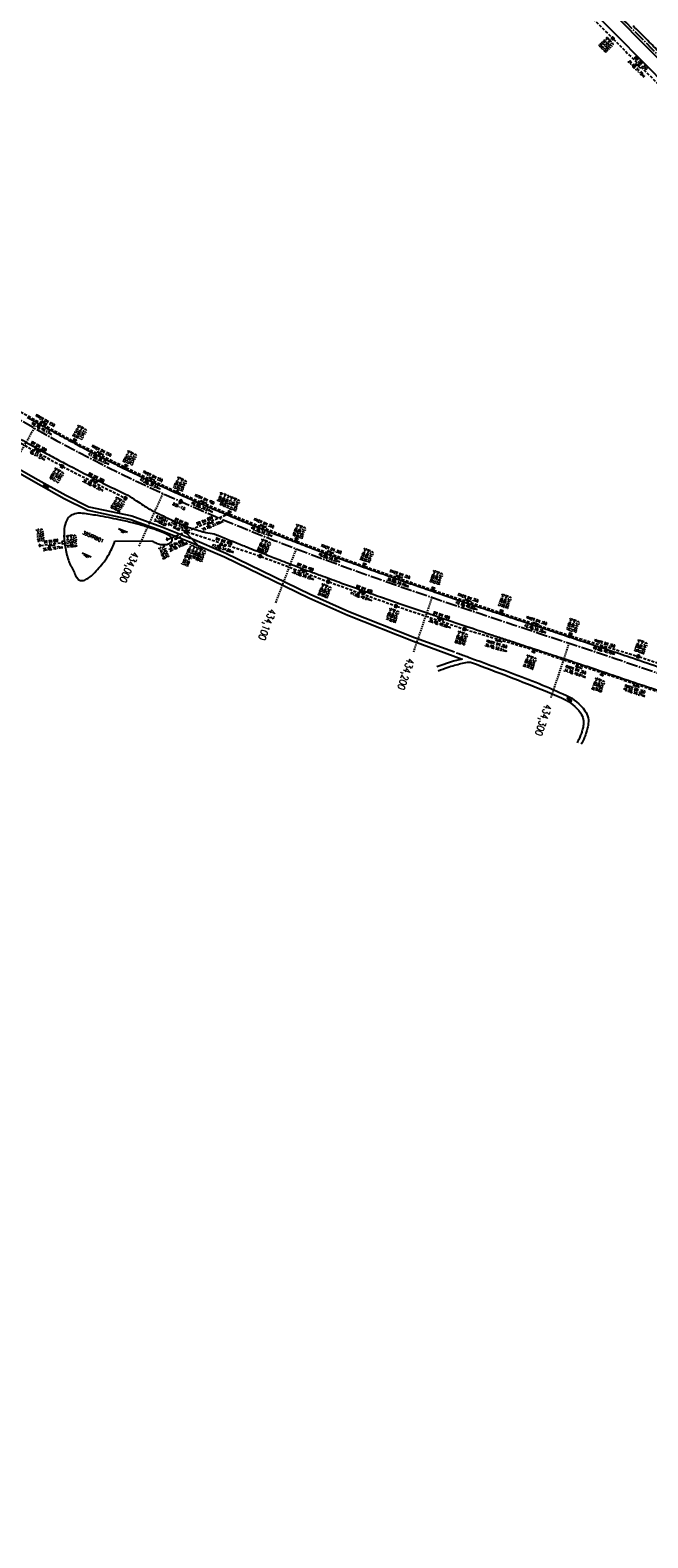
# Model space of a CAD drawing. Extents: x 454519 to 459636, y 422856 to 428936.
# Tile 22 of 82: x 456528 to 456956, y 425036 to 426080. Entities that reach past the tile are written whole.
import ezdxf
from ezdxf.enums import TextEntityAlignment as Align

# ---------------------------------------------------------------- set-up
doc = ezdxf.new("R2010")
doc.units = 0
doc.header["$LTSCALE"] = 2
doc.header["$MEASUREMENT"] = 0
for name, pattern in [('ACHSE', [5.5, 4, -0.5, 0.5, -0.5]), ('AUSGEZOGEN', [0]), ('GESTRICH-X2', [1.5, 1, -0.5]), ('GESTRICHELT', [0.75, 0.5, -0.25])]:
    doc.linetypes.add(name, pattern=pattern)
doc.layers.get('0').update_dxf_attribs({"linetype": 'CONTINUOUS'})
for name, color, linetype in [('ACHSETOP', 1, 'ACHSE'), ('FBR', 8, 'CONTINUOUS'), ('HEKTOM', 1, 'GESTRICHELT'), ('KANAL', 7, 'GESTRICH-X2'), ('Netzknoten_PKT', 7, 'CONTINUOUS'), ('Netzknoten_PKT-NR', 7, 'CONTINUOUS'), ('Netzknoten_SIGNATUR', 7, 'CONTINUOUS'), ('PFEIL', 7, 'CONTINUOUS'), ('RRB', 4, 'AUSGEZOGEN'), ('SCHACHTNR', 6, 'CONTINUOUS'), ('SCHRIFT', 7, 'AUSGEZOGEN'), ('SCHSYMBOL', 7, 'CONTINUOUS'), ('TEXTO', 4, 'CONTINUOUS'), ('TEXTU', 4, 'CONTINUOUS'), ('WEG', 8, 'AUSGEZOGEN')]:
    doc.layers.add(name, color=color, linetype=linetype)
doc.styles.add('ROMANS', font='romans.shx', dxfattribs={"width": 0.8})

# ---------------------------------------------------------------- blocks, each defined once
blk = doc.blocks.new('PROM')
blk.add_line((1.6, 1.8), (0, 0))
for centre, radius in [((0.3, 1.5), 0.317), ((0.9, 0.3), 0.283), ((1.6, 0.3), 0.283)]:
    blk.add_circle(centre, radius)
blk.add_arc((1, 2.7), 1.03, 239.1414, 303.3549)
blk = doc.blocks.new('PFEIL2')
at = {"color": 0}
for p, q in [((0.9, 0), (-2.4, 0)), ((0.9, -0.3), (0.9, 0.3)), ((0.9, 0.3), (2.4, 0)), ((0.9, 0.3), (0.9, 0.3)), ((1, 0.3), (0.9, 0.2)), ((1, 0.3), (0.9, 0.2)), ((1.1, 0.2), (0.9, 0.2)), ((1.2, 0.2), (0.9, 0.2)), ((1.2, 0.2), (0.9, 0.2)), ((1.3, 0.2), (0.9, 0.1)), ((1.1, 0.2), (0.9, 0.2)), ((1.3, 0.2), (0.9, 0.1)), ((1.4, 0.2), (0.9, 0.1)), ((1.5, 0.2), (0.9, 0.1)), ((1.5, 0.2), (0.9, 0.1)), ((1.6, 0.2), (0.9, 0)), ((2, 0.1), (0.9, -0.1)), ((2.1, 0.1), (0.9, -0.1)), ((2.2, 0.1), (0.9, -0.2)), ((1.6, 0.1), (0.9, 0)), ((1.7, 0.1), (0.9, 0)), ((1.7, 0.1), (0.9, 0)), ((1.8, 0.1), (0.9, 0)), ((1.8, 0.1), (0.9, 0)), ((1.9, 0.1), (0.9, -0.1)), ((1.9, 0.1), (0.9, -0.1)), ((2, 0.1), (0.9, -0.1)), ((2.4, 0), (0.9, -0.3)), ((2.4, 0), (0.9, -0.2)), ((2.3, 0), (0.9, -0.2)), ((2.3, 0), (0.9, -0.2)), ((2.2, 0), (0.9, -0.2)), ((2.4, 0), (0.9, -0.3))]:
    blk.add_line(p, q, dxfattribs=at)
blk = doc.blocks.new('20')
blk.add_lwpolyline([(-0.8, -0.8), (0.8, -0.8), (0.8, 0.7), (-0.8, 0.7)], close=True)
blk.add_circle((0, 0), 0.676)
blk.add_point((0, 0))
blk = doc.blocks.new('42')
at = {"color": 0}
blk.add_arc((0, -0.3), 0.91, 12.5363, 167.4637, dxfattribs=at)
blk.add_point((0, 0), dxfattribs=at)
blk = doc.blocks.new('GST')
at = {"color": 0}
blk.add_circle((0, 0), 0.75, dxfattribs=at)
blk.add_point((0, 0), dxfattribs=at)
blk = doc.blocks.new('17')
blk.add_lwpolyline([(-0.8, -1.2), (0.7, -1.2), (0.7, -1.8), (-0.8, -1.8)], close=True)
blk.add_blockref('GST', (0, 0))
blk = doc.blocks.new('13')
blk.add_lwpolyline([(0.8, 1.2), (-0.7, 1.2), (-0.7, 1.8), (0.8, 1.8)], close=True)
at = {"rotation": 180}
blk.add_blockref('GST', (0, 0), dxfattribs=at)
blk = doc.blocks.new('10')
blk.add_blockref('GST', (0, 0))
blk = doc.blocks.new('WASSER2')
at = {"layer": 'TEXTU'}
for p, q in [((-3.3, 0), (3.4, 0)), ((-1.9, -0.5), (2.2, -0.5)), ((-0.7, -1.2), (1.2, -1.2))]:
    blk.add_line(p, q, dxfattribs=at)
blk = doc.blocks.new('Station_Netzknoten')
at = {"layer": 'Netzknoten_SIGNATUR'}
for p, q in [((-1.75, 0.5), (1.75, 0.5)), ((0, -1.5), (-1.75, 0.5)), ((0, -1.5), (1.75, 0.5))]:
    blk.add_line(p, q, dxfattribs=at)
blk.add_point((0, 0), dxfattribs=at)
blk = doc.blocks.new('PKT')
at = {"color": 0}
blk.add_circle((0, 0), 0.15, dxfattribs=at)
blk.add_point((0, 0), dxfattribs=at)

msp = doc.modelspace()

# ---------------------------------------------------------------- linework, layer by layer
at = {"layer": 'ACHSETOP', "flags": 128}
msp.add_lwpolyline([(457915.7, 424851.3, -0.000006), (457913.6, 424853.8, -0.000044), (457913.3, 424854.1), (457897.2, 424873.2, 0.000004), (457889.1, 424882.8, -0.000008), (457881, 424892.3, -0.000002), (457872.6, 424902.2, -0.000003), (457864.9, 424911.4), (457848.7, 424930.5, 0.000027), (457843.6, 424936.5, -0.000013), (457838.4, 424942.6, -0.000828), (457837.3, 424943.9, -0.000193), (457832.6, 424949.6, -0.002836), (457826.4, 424957.1, -0.00181), (457816.7, 424968.9, -0.002663), (457809.6, 424977.8, -0.002228), (457801.2, 424988.5, -0.002227), (457793.6, 424998.4, -0.002235), (457786.1, 425008.4, -0.002237), (457778.6, 425018.4, -0.002229), (457771.3, 425028.6, -0.002228), (457764, 425038.7, -0.002231), (457756.8, 425049, -0.002238), (457749.7, 425059.3, -0.00227), (457742.8, 425069.6, -0.002201), (457734.9, 425081.6, -0.002958), (457729.1, 425090.5, -0.001376), (457721.3, 425102.8, -0.002197), (457716.5, 425110.5, -0.000018), (457715.9, 425111.5, 0.000102), (457715.8, 425111.7, 0.000005), (457709.2, 425122.3, -0.000006), (457702.6, 425133), (457689.5, 425154.2), (457676.3, 425175.5), (457663.2, 425196.8, -0.000006), (457656.6, 425207.4, 0.000006), (457650, 425218), (457636.9, 425239.3), (457623.7, 425260.5, -0.000006), (457617.1, 425271.2, 0.000006), (457610.6, 425281.8), (457597.4, 425303.1), (457584.3, 425324.3, -0.000017), (457577.7, 425335, 0.000017), (457571.1, 425345.6, 0.000011), (457564.5, 425356.2, -0.000007), (457558, 425366.8, -0.000002), (457550.8, 425378.4, -0.000002), (457544.8, 425388.1, -0.000012), (457538.2, 425398.7, 0.000002), (457531.7, 425409.4, 0.000013), (457522.2, 425424.7, 0.000036), (457518.8, 425430.1, 0.000002), (457518.5, 425430.6, 0.001494), (457513.2, 425439.2, 0.001009), (457505.2, 425451.8, 0.002111), (457499.5, 425460.8, 0.001564), (457491.7, 425472.8, 0.001564), (457484.8, 425483.2, 0.001559), (457477.8, 425493.7, 0.001562), (457470.8, 425504, 0.001568), (457463.8, 425514.3, 0.001567), (457456.6, 425524.6, 0.001562), (457449.4, 425534.8, 0.001556), (457442.2, 425545, 0.001559), (457434.8, 425555.1, 0.001564), (457427.5, 425565.2, 0.001563), (457420, 425575.2, 0.001565), (457412.5, 425585.2, 0.001564), (457404.9, 425595.2, 0.001562), (457397.3, 425605, 0.001562), (457389.6, 425614.9, 0.001563), (457381.8, 425624.7, 0.001568), (457374, 425634.4, 0.001561), (457366.1, 425644.1, 0.001554), (457358.2, 425653.8, 0.001558), (457350.2, 425663.4, 0.001564), (457342.1, 425672.9, 0.001572), (457334, 425682.4, 0.001566), (457325.8, 425691.9, 0.00156), (457317.6, 425701.3, 0.001562), (457309.3, 425710.6, 0.00156), (457300.9, 425719.9, 0.001558), (457292.5, 425729.2, 0.001564), (457284, 425738.4, 0.001569), (457275.5, 425747.5, 0.001564), (457266, 425757.5, 0.001926), (457258.3, 425765.6, 0.001186), (457247.6, 425776.6, 0.001887), (457240.8, 425783.5, 0.000041), (457237.5, 425786.9, 0.000316), (457237, 425787.3, 0.000002), (457228.4, 425796, 0.000003), (457223.2, 425801.3), (457205.6, 425819), (457188, 425836.7), (457170.3, 425854.5), (457152.7, 425872.2), (457135.1, 425890), (457117.5, 425907.7), (457099.9, 425925.4), (457082.3, 425943.2), (457064.6, 425960.9, 0.000014), (457055.8, 425969.8, -0.000014), (457047, 425978.7), (457029.4, 425996.4), (457011.8, 426014.1), (456994.2, 426031.9), (456976.6, 426049.6), (456958.9, 426067.3), (456941.3, 426085.1), (456923.7, 426102.8), (456906.1, 426120.6, 0.000014), (456897.3, 426129.4, -0.000014), (456888.5, 426138.3), (456870.9, 426156), (456853.2, 426173.8), (456835.6, 426191.5), (456818, 426209.3), (456800.4, 426227), (456782.8, 426244.7), (456765.2, 426262.5), (456747.6, 426280.2), (456729.9, 426298), (456712.3, 426315.7), (456694.7, 426333.4), (456677.1, 426351.2), (456659.5, 426368.9), (456641.9, 426386.6), (456624.2, 426404.4), (456606.6, 426422.1), (456589, 426439.9, 0.000014), (456580.2, 426448.7, -0.000014), (456571.4, 426457.6), (456553.8, 426475.3), (456536.2, 426493.1), (456518.5, 426510.8), (456500.9, 426528.6), (456483.3, 426546.3), (456465.7, 426564), (456448.1, 426581.8), (456430.5, 426599.5, 0.000014), (456421.7, 426608.4, -0.000014), (456412.8, 426617.3), (456395.2, 426635), (456383.6, 426646.7, 0.000725), (456382.6, 426647.7, 0.000156), (456377.6, 426652.7, 0.002626), (456370.7, 426659.5, 0.001668), (456359.7, 426670.2, 0.002498), (456351.5, 426678.1, 0.002083), (456341.6, 426687.4, 0.002085), (456332.4, 426695.9, 0.002089), (456323.1, 426704.3, 0.002082), (456313.8, 426712.6, 0.002074), (456304.4, 426720.9, 0.002079), (456295, 426729, 0.002087), (456285.4, 426737.1, 0.002093), (456275.9, 426745.1, 0.002088), (456266.2, 426753.1, 0.002077), (456256.5, 426760.9, 0.002077), (456246.7, 426768.7, 0.002082), (456236.8, 426776.4, 0.002086), (456226.9, 426784, 0.002088), (456216, 426792.2, 0.002513), (456206.9, 426798.9, 0.001652), (456194.5, 426807.9, 0.002613), (456186.6, 426813.6, 0.000131), (456181.2, 426817.4, 0.000661), (456180.1, 426818.1, 0.000001), (456173.1, 426823, -0.000002), (456166.1, 426827.9), (456145.6, 426842.3), (456125.2, 426856.6), (456104.7, 426871), (456084.2, 426885.3, 0.000012), (456075, 426891.8, -0.000012), (456065.8, 426898.2, -0.00044), (456065.7, 426898.3, -0.000024), (456063.8, 426899.7, -0.003713), (456055.7, 426905.4, -0.002427), (456043.5, 426914.3, -0.004512), (456034.9, 426920.9, -0.003471), (456023.7, 426929.6, -0.003476), (456014, 426937.4, -0.003478), (456004.3, 426945.4, -0.003472), (455994.8, 426953.5, -0.003468), (455985.4, 426961.7, -0.003467), (455976.1, 426970.1, -0.003474), (455966.9, 426978.5, -0.003474), (455957.9, 426987.1, -0.003467), (455948.9, 426995.9, -0.00347), (455940.1, 427004.7, -0.003474), (455931.4, 427013.7, -0.003479), (455922.8, 427022.8, -0.003475), (455914.4, 427032, -0.003471), (455906.1, 427041.4, -0.003476), (455897.9, 427050.8, -0.00347), (455889.8, 427060.4, -0.003463), (455881.9, 427070.1, -0.00347), (455874.1, 427079.9, -0.003479), (455866.5, 427089.7, -0.003479), (455859, 427099.7, -0.003469), (455851.6, 427109.8, -0.003465), (455844.4, 427120, -0.003473), (455837.3, 427130.3, -0.003478), (455830.4, 427140.7, -0.003474), (455823.6, 427151.2, -0.00347), (455816.9, 427161.8, -0.003471), (455810.4, 427172.5, -0.003472), (455804.1, 427183.2, -0.003473), (455797.9, 427194.1, -0.003473), (455791.4, 427205.7, -0.003967), (455785.9, 427216, -0.002976), (455778.9, 427229.6, -0.004632), (455774.6, 427238.3, -0.000579), (455770.5, 427246.8, -0.001724), (455769.1, 427249.6, -0.000007), (455765.1, 427258.1, -0.000021), (455763.8, 427260.9), (455753.1, 427283.5), (455742.4, 427306.1), (455731.7, 427328.6, -0.000016), (455726.9, 427338.8, 0.000012), (455722.1, 427348.9, 0.000505), (455722, 427349, 0.000029), (455720.9, 427351.2, 0.005761), (455716.6, 427360, 0.003719), (455709.7, 427373.5, 0.006688), (455704.5, 427383.2, 0.005204), (455697.5, 427395.4, 0.00521), (455691, 427406.1, 0.005208), (455684.4, 427416.7, 0.005212), (455677.5, 427427.1, 0.005215), (455670.4, 427437.4, 0.005208), (455663.1, 427447.5, 0.005201), (455655.6, 427457.5, 0.005205), (455647.5, 427467.8, 0.005666), (455639.9, 427477, 0.004763), (455630.2, 427488.4, 0.007089), (455623.5, 427495.8, 0.001658), (455615.6, 427504.4, 0.003572), (455611.8, 427508.3, 0.000012), (455608, 427512.3, -0.000027), (455606.3, 427514), (455589, 427532), (455571.6, 427550), (455554.3, 427568), (455536.9, 427586, 0.000014), (455528.2, 427595, -0.000014), (455519.6, 427604), (455502.2, 427622), (455484.8, 427640, 0.000002), (455479.3, 427645.7, -0.000001), (455473.8, 427651.5, -0.001156), (455472.6, 427652.7, -0.000265), (455467.5, 427658, -0.003963), (455460.9, 427665.1, -0.002525), (455450.6, 427676.4, -0.003728), (455443, 427684.9, -0.00312), (455434.1, 427695.2, -0.003121), (455426, 427704.7, -0.003125), (455418, 427714.3, -0.003131), (455410.2, 427724.1, -0.003129), (455402.5, 427733.9, -0.003124), (455394.9, 427743.9, -0.003122), (455387.5, 427753.9, -0.003123), (455380.1, 427764, -0.003127), (455372.9, 427774.2, -0.003128), (455365.9, 427784.5, -0.003125), (455358.9, 427794.9, -0.003121), (455351.8, 427805.8, -0.003366), (455345.4, 427816, -0.002883), (455337.6, 427828.7, -0.004268), (455332.4, 427837.3, -0.001081), (455326.4, 427847.7, -0.002226), (455323.5, 427852.7, -0.000009), (455321, 427857.2, 0.000021), (455320, 427859), (455307.6, 427880.8, -0.000002), (455301.5, 427891.6, 0.000005), (455295.3, 427902.5, 0.000005), (455289.2, 427913.4, -0.000006), (455283, 427924.3, -0.000002), (455276.8, 427935.1, -0.000002), (455270.7, 427946, -0.000003), (455264.5, 427956.9, 0.000003), (455258.4, 427967.8, 0.000002), (455252.2, 427978.7, 0.000002), (455246, 427989.5, 0.000006), (455239.9, 428000.4, -0.000005), (455233.7, 428011.3, -0.000005), (455227.6, 428022.2, 0.000005), (455221.4, 428033, 0.000005), (455215.2, 428043.9, -0.000005), (455209.1, 428054.8, -0.000005), (455202.9, 428065.7, 0.000005), (455196.7, 428076.5, 0.000005), (455190.6, 428087.4, -0.000006), (455184.4, 428098.3, -0.000002), (455178.3, 428109.2, -0.000002), (455172.1, 428120, -0.000003), (455165.9, 428130.9, 0.000003), (455159.8, 428141.8, 0.000002), (455153.6, 428152.7, 0.000002), (455147.5, 428163.5, 0.000006), (455141.3, 428174.4, -0.000005), (455135.1, 428185.3, -0.000005), (455129, 428196.2, 0.000005), (455122.8, 428207.1, 0.000005), (455116.7, 428217.9, -0.000009), (455110.5, 428228.8), (455098.2, 428250.6), (455091.8, 428261.9, 0.000684), (455090.3, 428264.4, 0.000218), (455085.8, 428272.3, 0.001881), (455081, 428280.7, 0.001202), (455073.3, 428293.9, 0.001632), (455067.3, 428303.9, 0.001421), (455060.5, 428315.4, 0.001428), (455054, 428326.1, 0.001428), (455047.4, 428336.7, 0.00142), (455040.8, 428347.3, 0.001417), (455034.1, 428357.9, 0.001416), (455027.4, 428368.4, 0.00142), (455020.6, 428378.9, 0.001425), (455013.7, 428389.3, 0.001425), (455006.8, 428399.8, 0.001418), (454999.8, 428410.1, 0.001415), (454992.8, 428420.5, 0.001417), (454985.7, 428430.8, 0.00142), (454978.6, 428441, 0.001426), (454971.4, 428451.2, 0.001423), (454964.1, 428461.4, 0.00142), (454956.8, 428471.5, 0.001422), (454949.4, 428481.6, 0.001169), (454943.3, 428489.9, 0.001416)], format="xyb", dxfattribs=at)
msp.add_lwpolyline([(456284.8, 426002), (456285.3, 426001.6), (456302.3, 425983.3), (456319.8, 425965.4), (456337.7, 425948), (456356, 425931), (456374.8, 425914.5), (456394, 425898.4), (456413.6, 425882.9), (456433.5, 425867.8), (456453.8, 425853.3), (456474.5, 425839.2), (456495.6, 425825.7), (456516.9, 425812.7), (456538.6, 425800.3), (456546.6, 425795.8), (456560.6, 425788.4), (456582.8, 425777), (456605.3, 425766.1), (456628.1, 425755.7), (456651, 425745.7), (456674.1, 425736.1), (456697.3, 425726.8), (456720.6, 425717.9), (456744.1, 425709.2), (456767.6, 425700.8), (456791.2, 425692.5), (456814.9, 425684.5), (456838.6, 425676.5), (456862.3, 425668.6), (456880.5, 425662.6), (456886, 425660.7), (456909.8, 425652.9), (456933.5, 425645), (456957.2, 425636.9), (456980.8, 425628.8), (457004.4, 425620.5), (457027.9, 425611.9), (457051.3, 425603.2), (457074.6, 425594.1), (457097.7, 425584.7), (457120.7, 425574.9), (457143.6, 425564.7), (457160.9, 425556.6), (457166.2, 425554.1), (457188.6, 425543), (457210.7, 425531.4), (457232.7, 425519.4), (457254.3, 425506.9), (457275.7, 425494), (457296.9, 425480.6), (457317.7, 425466.8), (457338.2, 425452.6), (457358.5, 425437.9), (457378.4, 425422.8), (457392.5, 425411.8), (457398.1, 425407.3), (457417.4, 425391.4), (457436.3, 425375.2), (457455, 425358.6), (457473.4, 425341.6), (457491.5, 425324.4), (457509.4, 425306.9), (457527, 425289.2), (457544.4, 425271.2), (457561.6, 425253.1), (457578.1, 425235.6), (457595.4, 425216.2), (457612.1, 425197.6), (457628.6, 425178.9), (457645, 425160), (457661.4, 425141.1), (457677.6, 425122.1), (457693.8, 425103), (457710, 425084), (457717.1, 425075.6)], dxfattribs=at)
at = {"layer": 'FBR', "flags": 128}
for points in [[(457176.5, 425851, -0.000001), (457160.3, 425867.4, -0.000176)], [(457075.1, 425953.1, -0.000002), (457067.2, 425961, 0.000002), (457059.4, 425968.9, 0.000158)], [(456833.3, 426196.6, 0.000003), (456825.6, 426204.4, 0.000003), (456817.4, 426212.6, 0.000055)], [(456914.1, 426115.2, -0.000026), (456904.2, 426125.2, -0.000038)], [(456979.5, 426049.4, -0.00006), (456970.8, 426058.1, 0.000084), (456962.2, 426066.8, 0.000093), (456954.1, 426075, -0.000121), (456946, 426083.1, -0.00054)]]:
    msp.add_lwpolyline(points, format="xyb", dxfattribs=at)
at = {"layer": 'FBR'}
for points in [[(457830.4, 424948.9, 0.000001), (457838.5, 424939.4, 0.000001), (457846.1, 424930.4, 0.000007)], [(457830.4, 424948.9, 0.000001), (457838.5, 424939.4, 0.000001), (457846.1, 424930.4, 0.000007)], [(457698.1, 425105.1, -0.000021), (457705.7, 425096.1, 0.000017), (457713.4, 425087.2, 0.000002), (457722, 425077.1, -0.000001), (457730.6, 425066.9, -0.000044)], [(457698.1, 425105.1, -0.000021), (457705.7, 425096.1, 0.000017), (457713.4, 425087.2, 0.000002), (457722, 425077.1, -0.000001), (457730.6, 425066.9, -0.000044)], [(456526.1, 425812.2, 0.003103), (456536.4, 425806.3, 0.002937), (456547.4, 425800.3, 0.002415), (456559.2, 425793.9, 0.002852), (456569.3, 425788.6, 0.002865), (456580.2, 425783.1, 0.002732), (456591.7, 425777.3, 0.002582), (456603.5, 425771.6, 0.002912), (456614, 425766.7, 0.002568), (456625.8, 425761.3, 0.00266), (456637.3, 425756.2, 0.001861), (456649.6, 425750.9, 0.002279), (456659.7, 425746.6, 0.001768), (456671.6, 425741.7, 0.001844), (456683.1, 425737, 0.001517), (456696.2, 425731.8, 0.001784), (456707.5, 425727.4, 0.001433), (456719.5, 425722.8, 0.001781), (456729.3, 425719.1, 0.001252), (456741, 425714.8, 0.001275), (456752.7, 425710.6, 0.000841), (456766.6, 425705.6, 0.001263), (456776, 425702.3, 0.000753), (456787.9, 425698.1, 0.000875), (456798.1, 425694.6, 0.000454), (456810.2, 425690.5, 0.00051), (456820.9, 425686.8, 0.000509), (456837.1, 425681.3, 0.001135), (456844.4, 425678.9, 0.000152), (456853.6, 425675.9, 0.000095), (456868.4, 425671, 0.000109), (456884.3, 425665.7, -0.000188), (456893.6, 425662.7, -0.000401), (456900, 425660.5, -0.000169), (456915.5, 425655.4, -0.000355), (456926.2, 425651.8, -0.000369), (456936.5, 425648.4, -0.00077), (456943.8, 425645.9, -0.000299), (456962.6, 425639.5, -0.000578)], [(456522.1, 425796.6, 0.003185), (456532.5, 425790.8, 0.001887), (456542.2, 425785.5, 0.001863), (456552.1, 425780.2, 0.002484), (456553, 425779.8, 0.000103), (456573.3, 425769.2, 0.006212), (456580.9, 425765.3, 0.003232), (456595.8, 425758.2)], [(456595.8, 425758.2, 0.000514), (456601.9, 425754.2, 0.000676), (456606.5, 425751.2, 0.000022), (456610.3, 425748.7, 0.001693), (456610.4, 425748.7, 0.021447), (456611.1, 425748.3, 0.005388), (456614.1, 425746.7, 0.00447), (456617.3, 425745.2, 0.001746), (456625.7, 425741.2, 0.004413), (456631.3, 425738.7, 0.004708), (456636.6, 425736.4, 0.022402), (456638.1, 425735.8, 0.003825), (456647.2, 425733, 0.027596), (456650, 425732.3, 0.013754), (456655.7, 425731.4)], [(456655.7, 425731.4, 0.000369), (456657.9, 425730.4, 0.003102), (456658.2, 425730.3, 0.000227), (456675.6, 425723.3, 0.001247), (456678.8, 425722, 0.001039), (456690.1, 425717.6, 0.001202), (456699.8, 425713.8, 0.001525), (456711.3, 425709.3, 0.001886), (456720.6, 425705.8, 0.001059), (456729.4, 425702.6, 0.000744), (456742, 425698, 0.000755), (456758.3, 425692.1, 0.002196), (456764, 425690.1, 0.000707), (456771, 425687.6, 0.000316), (456786.6, 425682.2, 0.000155), (456803.4, 425676.5, 0.000604), (456807.7, 425675, 0.000929), (456814.3, 425672.7, 0.000372), (456830.8, 425667.2, 0.000288), (456848.7, 425661.1, 0.001176), (456853.1, 425659.7, 0.000087), (456861.3, 425657, -0.000053), (456874.8, 425652.5, -0.000011), (456887.6, 425648.3, -0.000016), (456897.1, 425645.2, -0.00067), (456908.8, 425641.3, -0.000747), (456919.4, 425637.8, -0.000929), (456927, 425635.2, 0.000499), (456941, 425630.4, 0.000901), (456953.5, 425626.2, -0.001142), (456963.4, 425622.9, -0.00233)], [(456655.7, 425731.4, 0.000369), (456657.9, 425730.4, 0.003102), (456658.2, 425730.3, 0.000227), (456675.6, 425723.3, 0.001247), (456678.8, 425722, 0.001039), (456690.1, 425717.6, 0.001202), (456699.8, 425713.8, 0.001525), (456711.3, 425709.3, 0.001886), (456720.6, 425705.8, 0.001059), (456729.4, 425702.6, 0.000744), (456742, 425698, 0.000755), (456758.3, 425692.1, 0.002196), (456764, 425690.1, 0.000707), (456771, 425687.6, 0.000316), (456786.6, 425682.2, 0.000155), (456803.4, 425676.5, 0.000604), (456807.7, 425675, 0.000929), (456814.3, 425672.7, 0.000372), (456830.8, 425667.2, 0.000288), (456848.7, 425661.1, 0.001176), (456853.1, 425659.7, 0.000087), (456861.3, 425657, -0.000053), (456874.8, 425652.5, -0.000011), (456887.6, 425648.3, -0.000016), (456897.1, 425645.2, -0.00067), (456908.8, 425641.3, -0.000747), (456919.4, 425637.8, -0.000929), (456927, 425635.2, 0.000499), (456941, 425630.4, 0.000901), (456953.5, 425626.2, -0.001142), (456963.4, 425622.9, -0.00233)]]:
    msp.add_lwpolyline(points, format="xyb", dxfattribs=at)
at = {"layer": 'FBR', "flags": 128}
for points in [[(456743.2, 426269.3), (456784.1, 426227.9), (456822.1, 426189.7), (456859.7, 426151.9), (456897, 426114.3), (456934.2, 426076.9), (456970.8, 426040), (457012.7, 425997.8), (457045, 425965.3), (457076.2, 425933.8), (457095.6, 425914.3)], [(456784.3, 426240.7), (456800.7, 426224.2), (456805.6, 426219.3), (456818.4, 426206.3), (456834.5, 426190.1), (456851.1, 426173.4), (456868.3, 426156.1), (456884.6, 426139.7), (456902.1, 426122.1), (456918.2, 426105.9), (456936, 426088), (456953.1, 426070.7), (456969.7, 426054), (456985.7, 426037.9), (457003.5, 426019.9), (457020.5, 426002.8), (457037.3, 425985.8), (457053.3, 425969.8), (457071.2, 425951.7), (457088, 425934.8), (457105, 425917.8)]]:
    msp.add_lwpolyline(points, dxfattribs=at)
at = {"layer": 'HEKTOM'}
for p, q in [((456531, 425804.6), (456511.2, 425769.8)), ((456620.1, 425759.2), (456603.5, 425722.8)), ((456712.5, 425721), (456698.2, 425683.6)), ((456806.6, 425687.3), (456793.7, 425649.4)), ((456901.5, 425655.6), (456888.9, 425617.7))]:
    msp.add_line(p, q, dxfattribs=at)
at = {"layer": 'KANAL'}
for p, q in [((456895, 426111.5), (456931.2, 426075)), ((456932.3, 426074), (456967.7, 426038.3)), ((456516.3, 425818.8), (456557.9, 425795.5)), ((456506.1, 425802.9), (456549.5, 425778.6)), ((456559.2, 425794.8), (456593.5, 425777.8)), ((456550.8, 425777.9), (456593.5, 425756.3)), ((456594.8, 425777.1), (456629.1, 425760.7)), ((456630.5, 425760.1), (456665.1, 425745.5)), ((456637, 425733.2), (456665.1, 425745)), ((456666.5, 425745), (456711.7, 425726.8)), ((456624.8, 425737.9), (456635.6, 425733.2)), ((456535.4, 425723.3), (456550.3, 425725.3)), ((456623.6, 425727.6), (456635.6, 425732.6)), ((456637, 425732.7), (456686.9, 425716.1)), ((456713, 425726.2), (456758.7, 425709.3)), ((456688.3, 425715.6), (456733.9, 425698.5)), ((456760.1, 425708.8), (456806.4, 425692.7)), ((456735.3, 425698), (456780.9, 425681.6)), ((456807.8, 425692.2), (456853.8, 425676.9)), ((456782.3, 425681.1), (456828.2, 425665.6)), ((456855.2, 425676.4), (456901.5, 425661)), ((456829.7, 425665.1), (456876.7, 425651.1)), ((456878.1, 425650.7), (456924, 425635.2)), ((456902.9, 425660.6), (456948.8, 425646.6)), ((456950.2, 425646.2), (456996.4, 425630.5)), ((456925.4, 425634.8), (456971.6, 425619.2))]:
    msp.add_line(p, q, dxfattribs=at)
at = {"layer": 'RRB'}
for points in [[(456613.1, 425726.3, 0.050989), (456615.3, 425725, 0.081937), (456618.6, 425724, 0.053681), (456622.4, 425723.9, 0.098571), (456624.4, 425724.5, 0.141638), (456626.5, 425726.5, 0.263685), (456626.5, 425728.1, 0.097939), (456625.2, 425729.7, 0.070376), (456622.8, 425731.1, 0.011604), (456616.3, 425733.7, 0.012178), (456610, 425735.8, 0.002234), (456601.7, 425738.3, 0.011965), (456600.1, 425738.8, 0.007588), (456599.2, 425739, 0.000714), (456590, 425741, 0.008425), (456575.1, 425743.9, 0.011818), (456564.5, 425745.5, 0.082266), (456560.3, 425745.4, 0.083779), (456556.4, 425743.9, 0.145705), (456553.6, 425740.8, 0.095067), (456551.9, 425734.7, 0.031489), (456551.7, 425728.1, 0.012415), (456551.9, 425726.2, 0.020373)], [(456552.1, 425724.7, 0.014665), (456552.4, 425722.5, 0.020373), (456554.7, 425713, 0.058833), (456556, 425709.9, 0.00561), (456556.5, 425709, -0.004414), (456557.1, 425708, -0.036754), (456558.9, 425704.2, 0.042627), (456560.5, 425701, 0.134617), (456562, 425699.5, 0.119944), (456564.2, 425698.9, 0.103769), (456566, 425699.3, 0.054527), (456569.1, 425701, 0.051579), (456572, 425703.5, 0.017971), (456579.4, 425712, 0.047637), (456583.1, 425717.7, 0.034132), (456587, 425726.4)]]:
    msp.add_lwpolyline(points, format="xyb", dxfattribs=at)
at = {"layer": 'RRB', "flags": 128}
msp.add_lwpolyline([(456587, 425726.4), (456613.1, 425726.3)], dxfattribs=at)
at = {"layer": 'SCHACHTNR'}
msp.add_line((456636.6, 425731.8), (456645.5, 425722.1), dxfattribs=at)
at = {"layer": 'SCHSYMBOL'}
msp.add_lwpolyline([(456550.2, 425726), (456550.4, 425724.5), (456552.4, 425724.7), (456552.2, 425726.2)], close=True, dxfattribs=at)
at = {"layer": 'WEG', "flags": 128}
for points in [[(456409.9, 425848.9), (456451.9, 425815.7), (456468.7, 425805.9), (456531.7, 425769.9), (456552.9, 425758), (456568.9, 425750.1), (456598.7, 425743.7), (456619.5, 425736.2), (456639.1, 425728.2)], [(456382.9, 425844.2), (456403.1, 425843.8), (456409.5, 425846.1), (456450.5, 425813.6), (456467.5, 425803.8), (456530.5, 425767.7), (456551.7, 425755.8), (456568.1, 425747.7), (456598, 425741.3), (456618.6, 425733.9), (456638.2, 425725.9)], [(456638.1, 425725.9), (456662.8, 425715.3), (456721.3, 425687.1), (456748.2, 425675.1), (456793.7, 425656.9), (456827.6, 425644.6), (456821.5, 425643.2), (456810, 425639.2)], [(456822.1, 425649.4), (456794.6, 425659.3), (456749.1, 425677.4), (456722.3, 425689.4), (456663.8, 425717.6), (456639.1, 425728.2)]]:
    msp.add_lwpolyline(points, dxfattribs=at)
for points in [[(456811, 425636.4, -0.015774), (456817.2, 425638.8, -0.02015), (456822.2, 425640.3, -0.009641), (456831.2, 425642.5, -0.074475), (456832.4, 425642.5, -0.068039), (456834.1, 425642.2, -0.00411), (456860.3, 425632.3, -0.005489), (456885.1, 425622.5, -0.010592), (456897.8, 425617, -0.129251), (456909.4, 425607.4, -0.211615), (456911.4, 425598.1, -0.013686), (456910.7, 425595.2, -0.01584), (456909.9, 425592.7, -0.024548), (456908.7, 425589.7, -0.02205), (456907.1, 425586.5)], [(456823.3, 425649, -0.000041), (456830.9, 425646.3, -0.000144), (456833, 425645.5, -0.000016), (456842.8, 425641.9, -0.000009), (456861.4, 425635.1, -0.00959), (456880.9, 425627.6, -0.009766), (456899.7, 425619.4, -0.130091), (456912.6, 425608.8, -0.213652), (456914.7, 425598.6, -0.014579), (456913.9, 425595.1, -0.01679), (456913, 425592.2, -0.02368), (456911.7, 425589, -0.021238), (456909.9, 425585.6)]]:
    msp.add_lwpolyline(points, format="xyb", dxfattribs=at)

# ---------------------------------------------------------------- block references
at = {"layer": 'Netzknoten_PKT'}
msp.add_blockref('PKT', (456632.7, 425753.6), dxfattribs=at)
at = {"layer": 'Netzknoten_SIGNATUR', "rotation": 66.433352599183}
msp.add_blockref('Station_Netzknoten', (456632.7, 425753.6), dxfattribs=at)
at = {"layer": 'PFEIL'}
for p, rotation in [((456949.3, 426055.4), 134.7771), ((456537.8, 425808.1), 150.703), ((456533.3, 425789.3), 150.6837), ((456576.8, 425787.2), 153.5407), ((456572.8, 425767.9), 153.1705), ((456612.5, 425769.5), 154.4071), ((456648.4, 425753.4), 157.2248), ((456629.4, 425734.7), 336.6437), ((456653, 425738.8), 202.6586), ((456689.8, 425736.8), 158.0756), ((456543.1, 425723.3), 187.5880999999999), ((456630.5, 425728.5), 202.9765), ((456661.6, 425723.5), 161.6096), ((456736.4, 425718.8), 159.6606), ((456717.7, 425705.9), 159.4202), ((456783.9, 425701.6), 160.82), ((456758.4, 425690.7), 160.2147), ((456831.6, 425685.3), 161.548), ((456812.6, 425672.2), 161.3628), ((456878.7, 425669.3), 161.587), ((456852.9, 425657.2), 163.3696), ((456925.5, 425652.7), 163.0935), ((456908.4, 425638.9), 161.471), ((456948.2, 425626), 161.3526)]:
    msp.add_blockref('PFEIL2', p, dxfattribs=dict(at, rotation=rotation))
at = {"layer": 'RRB', "rotation": 336.7444876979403}
for p in [(456592.5, 425733.8), (456567.4, 425716.8)]:
    msp.add_blockref('WASSER2', p, dxfattribs=at)
at = {"layer": 'SCHSYMBOL'}
for name, p, rotation in [('20', (456931.8, 426074.5), 314.8008), ('13', (456558.6, 425795.1), 332.650406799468), ('20', (456550.2, 425778.2), 333.4669411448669), ('13', (456594.2, 425777.4), 334.5321322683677), ('20', (456594.2, 425755.9), 332.1630443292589), ('10', (456629.8, 425760.4), 314.8008), ('13', (456665.8, 425745.3), 337.1351583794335), ('42', (456624.2, 425738.2), 247.9135867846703), ('20', (456636.3, 425732.9), 333.147645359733), ('42', (456534.7, 425723.2), 274.2313900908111), ('42', (456622.9, 425727.3), 291.6966301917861), ('13', (456712.3, 425726.5), 339.7862170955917), ('20', (456687.6, 425715.9), 337.6882828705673), ('13', (456759.4, 425709.1), 339.2343498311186), ('20', (456734.6, 425698.2), 338.3487357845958), ('13', (456807.1, 425692.5), 341.2035938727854), ('20', (456781.6, 425681.3), 341.0592014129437), ('13', (456854.4, 425676.7), 341.3953201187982), ('20', (456829, 425665.3), 341.5877928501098), ('13', (456902.2, 425660.8), 341.4798089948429), ('17', (456877.4, 425650.9), 339.8299160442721), ('20', (456949.5, 425646.4), 251.5233290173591), ('17', (456924.7, 425635), 340.0772512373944)]:
    msp.add_blockref(name, p, dxfattribs=dict(at, rotation=rotation))
at = {"layer": 'TEXTU'}
for p, rotation in [((456945.4, 426055.1), 314.7771), ((456533, 425804.9), 330.703), ((456528.3, 425787.3), 330.6837), ((456572.4, 425783.8), 333.5407000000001), ((456568.4, 425765.5), 333.1705), ((456608, 425766.4), 334.4071), ((456644, 425750.1), 337.2248000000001), ((456627.9, 425737.8), 336.6437), ((456651.8, 425735.1), 22.6586), ((456685.3, 425733.1), 338.0756), ((456541, 425720), 7.588099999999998), ((456628.4, 425720.5), 22.9765), ((456658.3, 425721.4), 341.6096000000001), ((456732.1, 425714.9), 339.6606), ((456714, 425702.8), 339.4202000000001), ((456779.6, 425697.8), 340.82), ((456754.2, 425688), 340.2147000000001), ((456827.1, 425681.6), 341.5480000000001), ((456808.6, 425669.1), 341.3628), ((456874.7, 425665.7), 341.587), ((456847.5, 425652.4), 343.3696), ((456922.3, 425650.5), 343.0935000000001), ((456902.2, 425634.9), 341.4710000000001), ((456943.3, 425621.8), 341.3526)]:
    msp.add_blockref('PROM', p, dxfattribs=dict(at, rotation=rotation))

# ---------------------------------------------------------------- texts
at = {"layer": 'HEKTOM', "style": 'ROMANS', "width": 0.8}
for s, rotation, p in [('434,000', 245.534, (456599.2, 425719.3)), ('434,100', 249.161, (456694.1, 425679.8)), ('434,200', 251.1966, (456789.7, 425645.5)), ('434,300', 251.6405, (456884.9, 425613.7))]:
    msp.add_text(s, height=5, rotation=rotation, dxfattribs=at).set_placement(p)
at = {"layer": 'Netzknoten_PKT-NR', "style": 'ROMANS', "width": 0.75}
msp.add_text('820-1.0', height=1.8, rotation=336.8264, dxfattribs=at).set_placement((456635.2, 425747.7), align=Align.RIGHT)
at = {"layer": 'RRB', "style": 'ROMANS', "width": 0.8}
msp.add_text('395RRB01', height=2.5, rotation=335.9, dxfattribs=at).set_placement((456564.2, 425731.3))
at = {"layer": 'SCHACHTNR', "style": 'ROMANS'}
for s, height, rotation, width, p in [('S=510.62', 1.8, 224.8008, 0.6, (456928.1, 426075.6)), ('D=512.33', 1.8, 224.8008, 0.6, (456929.9, 426073.8)), ('433306', 2, 224.8008, 0.7, (456931.6, 426072)), ('S=475.18', 1.8, 242.6504, 0.6, (456561.6, 425806.9)), ('D=476.59', 1.8, 242.6504, 0.6, (456563.8, 425805.8)), ('433421', 2, 242.6504, 0.7, (456566.1, 425804.6)), ('S=476.83', 1.8, 244.5321, 0.6, (456596.2, 425789.3)), ('D=478.21', 1.8, 244.5321, 0.6, (456598.4, 425788.2)), ('433422', 2, 244.5321, 0.7, (456600.7, 425787.2)), ('S=476.07', 1.8, 240.0765, 0.6, (456545.8, 425777.3)), ('D=477.12', 1.8, 240.0765, 0.6, (456548, 425776)), ('433517', 2, 240.0765, 0.7, (456550.2, 425774.8)), ('S=478.47', 1.8, 244.3585, 0.6, (456630.9, 425771.1)), ('D=479.87', 1.8, 244.3585, 0.6, (456633.2, 425770)), ('434401', 2, 244.3585, 0.7, (456635.4, 425768.9)), ('S=477.96', 1.8, 241.1271, 0.6, (456588.1, 425757.1)), ('D=479.02', 1.8, 241.1271, 0.6, (456590.3, 425755.9)), ('(n.401)', 1.8, 247.1352, 0.6, (456660.5, 425760.1)), ('A=480.05', 1.8, 247.1352, 0.6, (456662.9, 425759.3)), ('Z=480.05', 1.8, 247.1352, 0.6, (456665.2, 425758.4)), ('S=479.44', 1.8, 247.1352, 0.6, (456667.5, 425757.4)), ('D=481.43', 1.8, 247.1352, 0.6, (456669.8, 425756.4)), ('434402', 2, 247.1352, 0.7, (456672.1, 425755.5)), ('433518', 2, 241.1271, 0.7, (456592.5, 425754.7)), ('S=472.86', 1.8, 277.6271, 0.6, (456532.4, 425734.5)), ('433520', 2, 277.6271, 0.7, (456534.9, 425734.9)), ('S=480.29', 1.8, 335.9496, 0.6, (456614, 425740.2)), ('434501', 2, 335.9496, 0.7, (456615, 425742.5)), ('S=482.07', 1.8, 249.7862, 0.6, (456713, 425738.3)), ('D=483.46', 1.8, 249.7862, 0.6, (456715.4, 425737.4)), ('434403', 2, 249.7862, 0.7, (456717.7, 425736.6)), ('S=473.34', 1.8, 274.5964, 0.6, (456553.1, 425730.4)), ('D=478.82', 1.8, 274.5964, 0.6, (456555.6, 425730.6)), ('433519', 2, 274.5964, 0.7, (456558, 425730.8)), ('Z=480.19(v.501)', 1.8, 247.839, 0.6, (456639.1, 425724.3)), ('S=481.88', 1.8, 247.6883, 0.6, (456688.9, 425728.1)), ('D=482.89', 1.8, 247.6883, 0.6, (456691.2, 425727.2)), ('434504', 2, 247.6883, 0.7, (456693.5, 425726.3)), ('S=478.48', 1.8, 292.513, 0.6, (456617.1, 425721.6)), ('434502', 2, 292.513, 0.7, (456619.4, 425722.6)), ('Z=479.31(v.504)', 1.8, 247.839, 0.6, (456641.5, 425723.3)), ('S=478.81', 1.8, 247.839, 0.6, (456643.8, 425722.4)), ('D=480.86', 1.8, 247.839, 0.6, (456646.1, 425721.5)), ('434503', 2, 247.839, 0.7, (456648.4, 425720.5)), ('S=484.08', 1.8, 249.2343, 0.6, (456759.9, 425721.6)), ('D=485.55', 1.8, 249.2343, 0.6, (456762.3, 425720.7)), ('434404', 2, 249.2343, 0.7, (456764.6, 425719.8)), ('S=486.05', 1.8, 251.2036, 0.6, (456807.9, 425706.3)), ('D=487.53', 1.8, 251.2036, 0.6, (456810.2, 425705.5)), ('434405', 2, 251.2036, 0.7, (456812.6, 425704.7)), ('S=483.65', 1.8, 248.3487, 0.6, (456730.8, 425697.1)), ('D=484.84', 1.8, 248.3487, 0.6, (456733.1, 425696.2)), ('434505', 2, 248.3487, 0.7, (456735.4, 425695.3)), ('S=488.15', 1.8, 251.3953, 0.6, (456855.3, 425689.9)), ('D=489.58', 1.8, 251.3953, 0.6, (456857.7, 425689.1)), ('434406', 2, 251.3953, 0.7, (456860.1, 425688.3)), ('S=485.74', 1.8, 251.0592, 0.6, (456777.5, 425680.1)), ('D=486.76', 1.8, 251.0592, 0.6, (456779.9, 425679.3)), ('434506', 2, 251.0592, 0.7, (456782.2, 425678.5)), ('S=490.27', 1.8, 251.4798, 0.6, (456902.4, 425673.1)), ('D=491.73', 1.8, 251.4798, 0.6, (456904.8, 425672.3)), ('434407', 2, 251.4798, 0.7, (456907.2, 425671.5)), ('S=487.66', 1.8, 251.5878, 0.6, (456825.1, 425664.3)), ('D=488.69', 1.8, 251.5878, 0.6, (456827.5, 425663.5)), ('434507', 2, 251.5878, 0.7, (456829.8, 425662.7)), ('S=492.29', 1.8, 250.6808, 0.6, (456949.6, 425658.4)), ('D=493.32', 1.8, 250.6808, 0.6, (456951.9, 425657.6)), ('434408', 2, 250.6808, 0.7, (456954.3, 425656.7)), ('S=489.45', 1.8, 249.8299, 0.6, (456872.8, 425647.7)), ('D=490.94', 1.8, 249.8299, 0.6, (456875.2, 425646.9)), ('434508', 2, 249.8299, 0.7, (456877.5, 425646)), ('S=491.18', 1.8, 250.0773, 0.6, (456920.2, 425631.9)), ('D=492.61', 1.8, 250.0773, 0.6, (456922.5, 425631)), ('434509', 2, 250.0773, 0.7, (456924.8, 425630.2))]:
    msp.add_text(s, height=height, rotation=rotation, dxfattribs=dict(at, width=width)).set_placement(p)
at = {"layer": 'SCHRIFT', "style": 'ROMANS', "width": 0.8}
for p in [(456536.9, 425764.6), (456899.5, 425617)]:
    msp.add_text('Weg', height=1.8, rotation=330.2245, dxfattribs=at).set_placement(p)
at = {"layer": 'TEXTO', "style": 'ROMANS'}
for s, rotation, width, p in [('BR DN 300', 314.7771, 0.75, (456950.7, 426056.6)), ('KMZR DN 250', 330.703, 0.75, (456538.3, 425809)), ('BR DN 300', 330.6837, 0.75, (456533.8, 425791.1)), ('KMZR DN 250', 333.5407, 0.75, (456577.3, 425788.1)), ('BR DN 300', 333.1705, 0.75, (456573.7, 425769.6)), ('KMZR DN 250', 334.4071, 0.75, (456612.9, 425770.4)), ('KTSR DN 100', 337.2248, 0.75, (456648.8, 425754.4)), ('BR DN 300', 336.6437, 0.6, (456632.8, 425738.8)), ('BR DN 800', 22.6586, 0.75, (456649.5, 425739.6)), ('KMZR DN 350', 338.0756, 0.75, (456689.9, 425737.9)), ('BR DN 600', 7.5881, 0.6, (456542.8, 425725.3)), ('BR DN 800', 22.9765, 0.6, (456629.9, 425723.8)), ('BR DN 400', 341.6096, 0.75, (456662.2, 425725.3)), ('KMZR DN 350', 339.6606, 0.75, (456736.6, 425719.9)), ('BR DN 400', 339.4202, 0.75, (456718.6, 425707.5)), ('KMZR DN 350', 340.82, 0.75, (456784.1, 425702.5)), ('BR DN 400', 340.2147, 0.75, (456759.4, 425692.3)), ('KMZR DN 350', 341.548, 0.75, (456831.4, 425686.2)), ('BR DN 400', 341.3628, 0.75, (456813, 425674.1)), ('KMZR DN 350', 341.587, 0.75, (456878.9, 425670.4)), ('KMZR DN 350', 343.3696, 0.75, (456851.3, 425654.2)), ('KMZR DN 350', 343.0935, 0.75, (456926.1, 425654.6)), ('KMZR DN 350', 341.471, 0.75, (456906, 425636.4)), ('KMZR DN 350', 341.3526, 0.75, (456947, 425623))]:
    msp.add_text(s, height=1.8, rotation=rotation, dxfattribs=dict(at, width=width)).set_placement(p, align=Align.CENTER)
at = {"layer": 'TEXTU', "style": 'ROMANS'}
for s, rotation, width, p in [('24.1', 314.7771, 0.75, (456942.2, 426058.3)), ('51.78m', 314.7771, 0.75, (456947.5, 426053)), ('40.1', 330.703, 0.75, (456529, 425807.2)), ('49.17m', 330.703, 0.75, (456535.6, 425803.4)), ('51.27m', 330.6837, 0.75, (456530.9, 425785.8)), ('41.5', 333.5407, 0.75, (456568.2, 425785.9)), ('39.75m', 333.5407, 0.75, (456575, 425782.5)), ('38.3', 333.1705, 0.75, (456564.3, 425767.6)), ('49.32m', 333.1705, 0.75, (456571, 425764.2)), ('41.5', 334.4071, 0.75, (456603.9, 425768.3)), ('39.51m', 334.4071, 0.75, (456610.7, 425765.1)), ('40.5', 337.2248, 0.75, (456639.7, 425751.9)), ('39.04m', 337.2248, 0.75, (456646.7, 425748.9)), ('7.6', 336.6437, 0.6, (456625.5, 425738.8)), ('13.21m', 336.6437, 0.6, (456630.6, 425736.6)), ('19.7', 22.6586, 0.75, (456647.6, 425733.3)), ('31.99m', 22.6586, 0.75, (456654.6, 425736.2)), ('40.3', 338.0756, 0.75, (456681, 425734.8)), ('14.53m', 22.9765, 0.6, (456631.1, 425721.7)), ('47.5', 341.6096, 0.75, (456653.9, 425722.8)), ('50.16m', 338.0756, 0.75, (456688, 425732)), ('28.7', 7.5881, 0.6, (456537.3, 425719.5)), ('16.71m', 7.5881, 0.6, (456544, 425720.4)), ('22.7', 22.9765, 0.6, (456625, 425719.1)), ('54.05m', 341.6096, 0.75, (456661.2, 425720.4)), ('40.0', 339.6606, 0.75, (456727.8, 425716.5)), ('50.20m', 339.6606, 0.75, (456735, 425713.9)), ('35.2', 339.4202, 0.75, (456709.7, 425704.4)), ('50.25m', 339.4202, 0.75, (456716.8, 425701.8)), ('39.0', 340.82, 0.75, (456775.2, 425699.3)), ('50.49m', 340.82, 0.75, (456782.4, 425696.8)), ('41.9', 340.2147, 0.75, (456749.8, 425689.5)), ('49.94m', 340.2147, 0.75, (456757, 425687)), ('42.1', 341.548, 0.75, (456822.8, 425683)), ('49.92m', 341.548, 0.75, (456830, 425680.6)), ('38.4', 341.3628, 0.75, (456804.2, 425670.6)), ('49.98m', 341.3628, 0.75, (456811.4, 425668.2)), ('42.1', 341.587, 0.75, (456870.3, 425667.2)), ('50.30m', 341.587, 0.75, (456877.5, 425664.8)), ('35.4', 343.3696, 0.75, (456843.1, 425653.7)), ('50.51m', 343.3696, 0.75, (456850.4, 425651.5)), ('40.8', 343.0935, 0.75, (456917.9, 425651.8)), ('49.45m', 343.0935, 0.75, (456925.2, 425649.6)), ('34.7', 341.471, 0.75, (456897.8, 425636.3)), ('49.91m', 341.471, 0.75, (456905, 425633.9)), ('40.2', 341.3526, 0.75, (456938.9, 425623.3)), ('50.24m', 341.3526, 0.75, (456946.1, 425620.8))]:
    msp.add_text(s, height=1.8, rotation=rotation, dxfattribs=dict(at, width=width)).set_placement(p)

doc.saveas('drawing.dxf')
